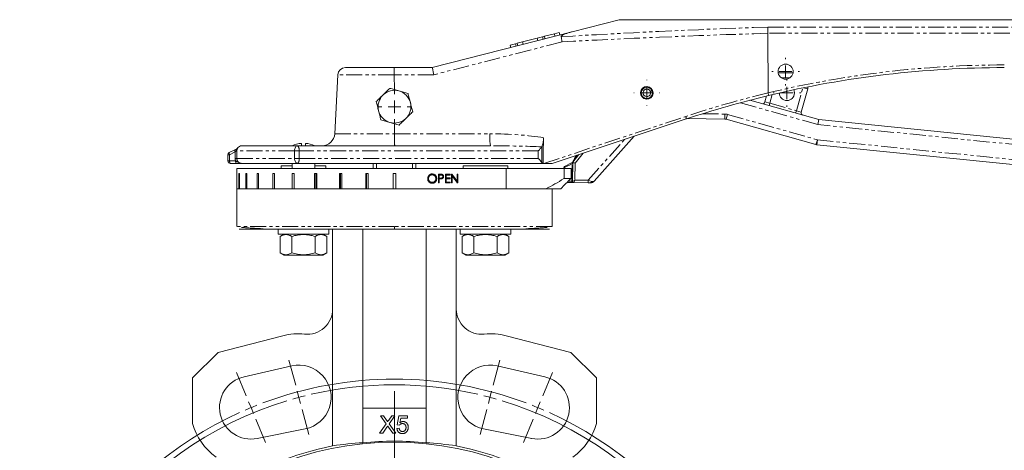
# Model space of a CAD drawing. Header units: millimetres. Extents: x 4 to 852, y -224 to 540.
# Tile 4 of 9: x 4 to 394, y 369 to 540. Entities that reach past the tile are written whole.
import ezdxf

# ---------------------------------------------------------------- set-up
doc = ezdxf.new("R2010")
doc.units = ezdxf.units.MM
doc.linetypes.add('PHANTOM', pattern=[12.7, 6.35, -1.27, 1.27, -1.27, 1.27, -1.27])

# ---------------------------------------------------------------- blocks, each defined once
blk = doc.blocks.new('SW_CENTERMARKSYMBOL_0')
at = {"color": 0, "linetype": 'Continuous', "lineweight": 0}
for p, q in [((0, 5), (0, 5.1)), ((-5, 0), (-5.1, 0)), ((0, 0), (-2.5, 0)), ((0, 0), (0, 2.5)), ((0, 0), (0, -2.5)), ((0, 0), (2.5, 0)), ((5, 0), (5.1, 0)), ((0, -5), (0, -5.1))]:
    blk.add_line(p, q, dxfattribs=at)
blk = doc.blocks.new('SW_CENTERMARKSYMBOL_1')
at = {"color": 0, "linetype": 'Continuous', "lineweight": 0}
for p, q in [((0, 5), (0, 5.5)), ((-5, 0), (-5.5, 0)), ((0, 0), (-2.5, 0)), ((0, 0), (0, 2.5)), ((0, 0), (0, -2.5)), ((0, 0), (2.5, 0)), ((5, 0), (5.5, 0)), ((0, -5), (0, -5.5))]:
    blk.add_line(p, q, dxfattribs=at)
blk = doc.blocks.new('SW_CENTERMARKSYMBOL_2')
at = {"color": 0, "linetype": 'Continuous', "lineweight": 0}
for p, q in [((0, 5), (0, 6.5)), ((-5, 0), (-6.5, 0)), ((0, 0), (-2.5, 0)), ((0, 0), (0, 2.5)), ((0, 0), (0, -2.5)), ((0, 0), (2.5, 0)), ((5, 0), (6.5, 0)), ((0, -5), (0, -6.5))]:
    blk.add_line(p, q, dxfattribs=at)
blk = doc.blocks.new('SW_CENTERMARKSYMBOL_3')
at = {"color": 0, "linetype": 'Continuous', "lineweight": 0}
for p, q in [((0, 5), (0, 5.5)), ((-5, 0), (-5.5, 0)), ((0, 0), (-2.5, 0)), ((0, 0), (0, 2.5)), ((0, 0), (0, -2.5)), ((0, 0), (2.5, 0)), ((5, 0), (5.5, 0)), ((0, -5), (0, -5.5))]:
    blk.add_line(p, q, dxfattribs=at)
blk = doc.blocks.new('SW_CENTERMARKSYMBOL_4')
at = {"color": 0, "linetype": 'Continuous', "lineweight": 0}
for p, q in [((-1.29, 4.83), (-3.95, 14.73)), ((77, 4.83), (79.65, 14.73)), ((-20.89, 0.55), (-24.72, 9.79)), ((96.59, 0.55), (100.42, 9.79)), ((0, 0), (-0.65, 2.41)), ((0, 0), (0.65, -2.41)), ((37.85, -136.27), (37.85, 2.5)), ((75.7, 0), (75.06, -2.41)), ((75.7, 0), (76.35, 2.41)), ((-18.98, -4.07), (-19.93, -1.76)), ((94.68, -4.07), (95.64, -1.76)), ((-18.98, -4.07), (-18.02, -6.38)), ((1.29, -4.83), (3.95, -14.73)), ((74.41, -4.83), (71.76, -14.73)), ((94.68, -4.07), (93.72, -6.38)), ((-17.06, -8.69), (-13.24, -17.93)), ((92.77, -8.69), (88.94, -17.93))]:
    blk.add_line(p, q, dxfattribs=at)
for radius, start, end in [(148.5, 69.4292, 110.5708), (146.25, 76.9588, 103.0412), (146.25, 104.0206, 105), (146.25, 75, 75.9794), (146.25, 106.9588, 253.0412), (148.5, 111.5354, 112.5), (146.25, 105, 105.9794), (146.25, 74.0206, 75), (146.25, 286.9588, 73.0412), (148.5, 67.5, 68.4646), (148.5, 114.4292, 245.5708), (148.5, 112.5, 113.4646), (148.5, 66.5354, 67.5), (148.5, 294.4292, 65.5708)]:
    blk.add_arc((37.85, -141.27), radius, start, end, dxfattribs=at)

msp = doc.modelspace()

# ---------------------------------------------------------------- linework, layer by layer
at = {"color": 7, "linetype": 'Continuous', "lineweight": 15}
for p, q in [((241.43, 540.22), (222.76, 535.43)), ((599.33, 540.22), (241.43, 540.22)), ((167.33, 521.22), (222.76, 535.43)), ((211.72, 533.64), (215.68, 534.65)), ((215.68, 534.65), (217.62, 535.15)), ((215.68, 534.65), (215.93, 533.68)), ((217.62, 535.15), (217.86, 534.18)), ((300.37, 511.19), (300.33, 534.82)), ((198.24, 530.18), (200.26, 530.7)), ((200.26, 530.7), (200.99, 530.88)), ((200.26, 530.7), (200.51, 529.73)), ((203.09, 531.42), (200.99, 530.88)), ((200.99, 530.88), (201.24, 529.91)), ((208.9, 532.91), (203.09, 531.42)), ((203.09, 531.42), (203.33, 530.45)), ((211, 533.45), (208.9, 532.91)), ((208.9, 532.91), (209.15, 531.94)), ((211, 533.45), (211.72, 533.64)), ((211, 533.45), (211.24, 532.48)), ((211.72, 533.64), (211.97, 532.67)), ((198.24, 530.18), (198.49, 529.21)), ((132.87, 521.22), (152.21, 521.22)), ((152.21, 521.22), (167.34, 521.22)), ((304.36, 519.21), (310.29, 519.13)), ((129.88, 518.38), (128.65, 494.96)), ((152.29, 512.49), (152.28, 518.38)), ((254.37, 512.08), (253.7, 511.85)), ((253.8, 511.56), (254.47, 511.79)), ((254.37, 512.08), (254.65, 512.17)), ((254.74, 511.88), (254.47, 511.79)), ((316.09, 512.78), (313.49, 503.58)), ((293.13, 508.3), (320.43, 500.58)), ((299.15, 507.64), (299.81, 509.98)), ((267.98, 500.86), (214.83, 483.22)), ((283.28, 500.8), (268.41, 501)), ((319.35, 490.67), (283.79, 500.72)), ((320.43, 500.58), (320.06, 498.61)), ((320.43, 500.58), (577.87, 474.51)), ((152.32, 494.96), (152.31, 498.97)), ((247.28, 493.99), (231.45, 476.2)), ((86.86, 487.52), (89.1, 488.67)), ((89.1, 488.67), (89.85, 489.05)), ((91.83, 490.22), (114, 490.22)), ((114, 490.22), (190.4, 490.22)), ((115.47, 490.15), (115.47, 491.19)), ((117.07, 491.19), (117.07, 490.15)), ((444.19, 478), (319.7, 490.61)), ((86.32, 486.63), (86.32, 484.22)), ((222.99, 483.7), (224.24, 486.34)), ((223.06, 483.76), (225.37, 486.72)), ((89.74, 483.22), (87.32, 483.22)), ((89.83, 481.22), (89.83, 479.22)), ((196.53, 481.22), (89.83, 481.22)), ((114, 483.22), (91.95, 483.22)), ((107.38, 482.22), (107.38, 481.22)), ((111.77, 482.22), (107.38, 482.22)), ((111.77, 483.22), (111.77, 481.22)), ((211.19, 483.22), (114, 483.22)), ((120.77, 481.22), (120.77, 483.22)), ((125.16, 482.22), (120.77, 482.22)), ((125.16, 481.22), (125.16, 482.22)), ((143.83, 481.22), (143.83, 483.22)), ((145.16, 483.22), (145.16, 481.22)), ((159.51, 481.22), (159.51, 483.22)), ((160.83, 483.22), (160.83, 481.22)), ((179.51, 482.22), (179.51, 481.22)), ((197.29, 482.22), (179.51, 482.22)), ((196.53, 473.22), (196.53, 481.22)), ((219.57, 481.22), (196.53, 481.22)), ((197.29, 481.22), (197.29, 482.22)), ((211.2, 483.22), (211.19, 483.22)), ((211.2, 483.22), (211.56, 483.22)), ((214.83, 483.22), (211.56, 483.22)), ((219.45, 481.62), (219.44, 481.22)), ((219.57, 477.22), (219.57, 481.22)), ((222.29, 481.22), (219.57, 481.22)), ((219.73, 482.07), (222.8, 483.55)), ((222.29, 477.22), (222.29, 481.22)), ((222.69, 483.07), (222.88, 483.47)), ((222.85, 476.12), (222.95, 483.46)), ((222.95, 483.46), (222.95, 483.62)), ((89.84, 479.22), (89.83, 479.22)), ((89.84, 479.22), (89.84, 473.22)), ((90.87, 479.22), (90.7, 479.22)), ((90.7, 473.22), (90.7, 479.22)), ((90.87, 479.22), (90.87, 473.22)), ((93.78, 479.22), (93.43, 479.22)), ((93.43, 473.22), (93.43, 479.22)), ((93.78, 479.22), (93.78, 473.22)), ((98.46, 479.22), (97.96, 479.22)), ((97.96, 473.22), (97.96, 479.22)), ((98.46, 479.22), (98.46, 473.22)), ((104.78, 479.22), (104.14, 479.22)), ((104.14, 473.22), (104.14, 479.22)), ((104.78, 479.22), (104.78, 473.22)), ((112.54, 479.22), (111.78, 479.22)), ((111.78, 473.22), (111.78, 479.22)), ((112.53, 479.22), (112.53, 473.22)), ((112.54, 479.22), (112.54, 473.22)), ((121.52, 479.22), (120.65, 479.22)), ((120.65, 473.22), (120.65, 479.22)), ((121.24, 479.22), (121.24, 473.22)), ((121.52, 479.22), (121.52, 473.22)), ((131.43, 479.22), (130.49, 479.22)), ((130.49, 473.22), (130.49, 479.22)), ((130.89, 479.22), (130.89, 473.22)), ((131.43, 479.22), (131.43, 473.22)), ((141.97, 479.22), (140.99, 479.22)), ((140.99, 473.22), (140.99, 479.22)), ((141.19, 479.22), (141.19, 473.22)), ((141.97, 479.22), (141.97, 473.22)), ((151.83, 473.22), (151.83, 479.22)), ((152.83, 479.22), (151.83, 479.22)), ((152.83, 479.22), (152.83, 473.22)), ((165.64, 477.21), (165.8, 477.21)), ((167.12, 478.7), (167.28, 478.7)), ((168.91, 477.22), (168.87, 476.95)), ((168.9, 477.39), (168.91, 477.22)), ((168.91, 477.22), (169.07, 477.22)), ((170.42, 478.97), (169.76, 478.97)), ((169.76, 478.97), (169.76, 475.47)), ((169.91, 478.61), (169.91, 477.45)), ((169.91, 478.61), (170.06, 478.61)), ((169.91, 477.45), (170.06, 477.45)), ((169.91, 477.09), (169.91, 475.47)), ((169.91, 477.09), (170.06, 477.09)), ((170.06, 477.45), (170.06, 478.61)), ((170.06, 478.61), (170.67, 478.61)), ((170.06, 475.47), (170.06, 477.09)), ((170.06, 477.09), (170.3, 477.09)), ((170.65, 477.44), (170.66, 477.44)), ((171, 477.14), (171.15, 477.14)), ((171.03, 478.92), (171.18, 478.92)), ((171.66, 478.03), (171.82, 478.03)), ((174.36, 478.97), (172.5, 478.97)), ((172.5, 478.97), (172.5, 475.47)), ((172.64, 478.61), (172.64, 477.54)), ((172.64, 478.61), (172.8, 478.61)), ((172.64, 477.54), (172.8, 477.54)), ((172.64, 477.18), (172.64, 475.83)), ((172.64, 477.18), (172.8, 477.18)), ((172.8, 477.54), (172.8, 478.61)), ((172.8, 478.61), (174.36, 478.61)), ((174.36, 477.54), (172.8, 477.54)), ((172.8, 475.83), (172.8, 477.18)), ((172.8, 477.18), (174.36, 477.18)), ((174.2, 478.97), (174.2, 478.61)), ((174.2, 477.54), (174.2, 477.18)), ((174.36, 478.61), (174.36, 478.97)), ((174.36, 477.18), (174.36, 477.54)), ((175.01, 478.97), (174.95, 478.97)), ((174.95, 478.97), (174.95, 475.47)), ((175.08, 478.22), (175.08, 475.47)), ((175.08, 478.22), (175.24, 478.22)), ((175.24, 475.47), (175.24, 478.22)), ((177, 476.22), (177.15, 476.22)), ((177.44, 478.97), (177.15, 478.97)), ((177.15, 478.97), (177.15, 476.22)), ((177.29, 478.97), (177.29, 475.59)), ((177.44, 475.47), (177.44, 478.97)), ((219.57, 477.22), (219.43, 477.22)), ((222.29, 477.22), (219.57, 477.22)), ((89.83, 473.22), (89.83, 458.22)), ((89.83, 473.22), (199.5, 473.22)), ((90.7, 473.22), (89.84, 473.22)), ((93.43, 473.22), (90.87, 473.22)), ((97.96, 473.22), (93.78, 473.22)), ((104.14, 473.22), (98.46, 473.22)), ((111.78, 473.22), (104.78, 473.22)), ((120.65, 473.22), (112.54, 473.22)), ((130.49, 473.22), (121.52, 473.22)), ((140.99, 473.22), (131.43, 473.22)), ((151.83, 473.22), (141.97, 473.22)), ((196.53, 473.22), (152.83, 473.22)), ((167.12, 475.74), (167.28, 475.74)), ((169.76, 475.47), (170.06, 475.47)), ((172.5, 475.47), (174.36, 475.47)), ((172.64, 475.83), (172.8, 475.83)), ((174.36, 475.83), (172.8, 475.83)), ((174.2, 475.83), (174.2, 475.47)), ((174.36, 475.47), (174.36, 475.83)), ((174.95, 475.47), (175.24, 475.47)), ((177.38, 475.47), (177.44, 475.47)), ((212.36, 473.22), (199.5, 473.22)), ((218.23, 473.22), (212.36, 473.22)), ((214.83, 458.22), (214.83, 473.22)), ((223.35, 475.62), (220.64, 475.65)), ((229.07, 475.54), (223.35, 475.62)), ((229.93, 475.53), (229.07, 475.54)), ((106.27, 457.22), (106.27, 455.22)), ((126.27, 455.22), (126.27, 457.22)), ((127.83, 425.5), (127.83, 457.22)), ((139.83, 457.22), (139.83, 386.22)), ((164.83, 386.22), (164.83, 457.22)), ((176.83, 457.22), (176.83, 425.5)), ((178.4, 457.22), (178.4, 455.22)), ((198.4, 457.22), (188.4, 457.22)), ((198.4, 455.22), (198.4, 457.22)), ((116.27, 455.22), (106.27, 455.22)), ((108.65, 455.22), (107.03, 454.29)), ((107.03, 454.29), (107.03, 447.75)), ((111.65, 454.29), (111.65, 447.75)), ((126.27, 455.22), (116.27, 455.22)), ((120.89, 454.29), (120.89, 447.75)), ((125.51, 454.29), (123.9, 455.22)), ((125.51, 454.29), (125.51, 447.75)), ((188.4, 455.22), (178.4, 455.22)), ((180.77, 455.22), (179.16, 454.29)), ((179.16, 454.29), (179.16, 447.75)), ((183.78, 454.29), (183.78, 447.75)), ((198.4, 455.22), (188.4, 455.22)), ((193.02, 454.29), (193.02, 447.75)), ((197.63, 454.29), (196.02, 455.22)), ((197.63, 454.29), (197.63, 447.75)), ((107.03, 447.75), (108.65, 446.82)), ((108.65, 446.82), (123.9, 446.82)), ((123.9, 446.82), (125.51, 447.75)), ((179.16, 447.75), (180.77, 446.82)), ((180.77, 446.82), (196.02, 446.82)), ((196.02, 446.82), (197.63, 447.75)), ((127.83, 371.24), (127.83, 425.5)), ((176.83, 425.5), (176.83, 371.24)), ((108.09, 414.92), (82.46, 408.22)), ((222.21, 408.22), (196.58, 414.92)), ((82.46, 408.22), (72.33, 398.22)), ((232.33, 398.22), (222.21, 408.22)), ((92.73, 398.61), (111.65, 402.92)), ((193.02, 402.92), (211.94, 398.61)), ((72.33, 398.22), (72.33, 380.17)), ((232.33, 380.17), (232.33, 398.22)), ((139.83, 386.22), (139.83, 372.46)), ((164.83, 386.22), (139.83, 386.22)), ((146.81, 383.22), (148, 383.22)), ((149.04, 379.99), (146.81, 383.22)), ((148, 383.22), (149.22, 381.45)), ((150.04, 381.45), (151.26, 383.22)), ((152.47, 383.22), (150.24, 379.98)), ((151.26, 383.22), (152.47, 383.22)), ((153.41, 379.54), (154.13, 383.13)), ((154.13, 383.13), (157.45, 383.13)), ((157.45, 383.13), (157.45, 382.23)), ((164.83, 372.46), (164.83, 386.22)), ((146.45, 376.22), (149.04, 379.99)), ((149.31, 378.63), (147.66, 376.22)), ((151.63, 376.22), (149.93, 378.7)), ((150.24, 379.98), (152.82, 376.22)), ((154.31, 379.45), (153.41, 379.54)), ((154.86, 382.23), (154.51, 380.42)), ((157.45, 382.23), (154.86, 382.23)), ((117, 377.99), (97.97, 374.16)), ((147.66, 376.22), (146.45, 376.22)), ((152.82, 376.22), (151.63, 376.22)), ((153.32, 378.11), (154.22, 378.2)), ((206.7, 374.16), (187.67, 377.99))]:
    msp.add_line(p, q, dxfattribs=at)
at = {"color": 8, "linetype": 'PHANTOM', "lineweight": 0}
for p, q in [((300.25, 537.31), (599.33, 537.31)), ((599.33, 534.82), (300.33, 534.82)), ((218.74, 531.42), (167.88, 518.38)), ((152.28, 518.38), (129.88, 518.38)), ((167.88, 518.38), (152.28, 518.38)), ((309.03, 517.15), (305.57, 517.2)), ((311.57, 504.13), (314.12, 513.17)), ((314.46, 513.24), (316.09, 512.78)), ((320.06, 498.61), (289.34, 507.29)), ((299.15, 507.64), (301.08, 507.09)), ((302.04, 510.51), (301.08, 507.09)), ((300.8, 506.13), (301.08, 507.09)), ((301.08, 507.09), (311.57, 504.13)), ((311.29, 503.17), (311.57, 504.13)), ((311.57, 504.13), (313.49, 503.58)), ((211.56, 483.22), (267.72, 501.86)), ((274.37, 502.92), (283.3, 502.8)), ((283.28, 500.8), (283.3, 502.8)), ((283.79, 500.72), (284.34, 502.65)), ((284.34, 502.65), (319.9, 492.6)), ((577.67, 472.52), (320.06, 498.61)), ((128.65, 494.96), (152.32, 494.96)), ((152.32, 494.96), (190.12, 494.96)), ((229.08, 476.54), (243.48, 492.73)), ((319.35, 490.67), (319.9, 492.6)), ((319.7, 490.61), (319.9, 492.6)), ((319.9, 492.6), (444.39, 479.99)), ((89.23, 487.78), (86.98, 486.63)), ((89.6, 488.16), (89.23, 487.78)), ((89.23, 485.22), (89.23, 487.78)), ((89.65, 488.22), (89.89, 488.22)), ((112.74, 488.22), (89.89, 488.22)), ((89.89, 488.22), (89.89, 485.22)), ((112.74, 488.22), (114.51, 488.22)), ((112.74, 485.22), (112.74, 488.22)), ((114.51, 488.22), (114.51, 485.22)), ((209.33, 488.22), (114.51, 488.22)), ((209.33, 485.22), (209.33, 488.22)), ((210.69, 489.85), (210.69, 483.6)), ((86.98, 486.63), (86.32, 486.63)), ((86.98, 484.22), (86.32, 484.22)), ((86.98, 486.63), (86.98, 484.22)), ((86.98, 484.22), (89.4, 484.22)), ((89.89, 485.22), (89.23, 485.22)), ((89.89, 485.22), (112.74, 485.22)), ((114.51, 485.22), (112.74, 485.22)), ((114.51, 485.22), (209.33, 485.22)), ((223.07, 483.81), (223.06, 483.76)), ((224.55, 486.45), (223.07, 483.81)), ((227.08, 487.28), (223.95, 483.27)), ((219.7, 481.62), (219.45, 481.62)), ((222.69, 483.06), (219.7, 481.62)), ((219.7, 481.62), (219.7, 481.22)), ((222.6, 476.13), (222.69, 483.06)), ((222.69, 483.06), (222.69, 483.07)), ((222.95, 483.46), (223.95, 483.27)), ((223.06, 483.76), (223.95, 483.27)), ((223.95, 483.27), (223.86, 476.61)), ((170.49, 477.44), (170.65, 477.44)), ((221.13, 476.15), (222.6, 476.13)), ((222.85, 476.12), (222.6, 476.13)), ((222.85, 476.12), (223.86, 476.61)), ((223.35, 475.62), (223.86, 476.61)), ((223.86, 476.61), (229.08, 476.54)), ((229.07, 475.54), (229.08, 476.54)), ((229.08, 476.54), (230.43, 476.09)), ((152.33, 458.22), (89.83, 458.22)), ((214.83, 458.22), (152.33, 458.22))]:
    msp.add_line(p, q, dxfattribs=at)
at = {"color": 7, "linetype": 'Continuous', "lineweight": 15, "flags": 128}
msp.add_lwpolyline([(310.84, 511.12), (310.67, 512.15), (310.56, 512.43)], dxfattribs=at)
at = {"color": 8, "linetype": 'PHANTOM', "lineweight": 0, "flags": 128}
for points in [[(89.23, 487.78), (89.16, 487.94), (89.1, 488.1), (89.06, 488.24), (89.04, 488.37), (89.03, 488.48), (89.04, 488.57), (89.06, 488.63), (89.1, 488.67)], [(114, 490.22), (113.76, 490.18), (113.52, 490.07), (113.3, 489.88), (113.11, 489.64), (112.95, 489.33), (112.83, 488.99), (112.76, 488.61), (112.74, 488.22)], [(86.98, 486.63), (86.91, 486.79), (86.86, 486.94), (86.82, 487.09), (86.79, 487.22), (86.79, 487.33), (86.79, 487.42), (86.82, 487.48), (86.86, 487.52)], [(87.32, 483.22), (87.25, 483.24), (87.19, 483.3), (87.13, 483.39), (87.08, 483.51), (87.04, 483.67), (87.01, 483.84), (86.99, 484.03), (86.98, 484.22)], [(89.74, 483.22), (89.67, 483.24), (89.61, 483.3), (89.55, 483.39), (89.5, 483.51), (89.46, 483.67), (89.43, 483.84), (89.41, 484.03), (89.4, 484.22)], [(112.74, 485.22), (112.76, 484.83), (112.83, 484.46), (112.95, 484.11), (113.11, 483.81), (113.3, 483.56), (113.52, 483.37), (113.76, 483.26), (114, 483.22)], [(219.73, 482.07), (219.7, 482.04), (219.67, 482.01), (219.66, 481.96), (219.65, 481.91), (219.65, 481.84), (219.66, 481.77), (219.68, 481.7), (219.7, 481.62)], [(222.8, 483.55), (222.77, 483.53), (222.75, 483.5), (222.73, 483.46), (222.72, 483.41), (222.72, 483.36), (222.72, 483.3), (222.73, 483.24), (222.74, 483.17)]]:
    msp.add_lwpolyline(points, dxfattribs=at)
at = {"color": 7, "linetype": 'Continuous', "lineweight": 15}
for centre, radius in [((307.33, 519.62), 3), ((252.33, 511.22), 2.5), ((152.33, 249.22), 123.5)]:
    msp.add_circle(centre, radius, dxfattribs=at)
for centre, radius, start, end in [((132.87, 518.22), 3, 90, 177), ((393.98, 121.22), 400, 90, 103.504), ((152.33, 505.72), 6.5, 74.2105, 134.2105), ((152.33, 505.72), 6.5, 14.2105, 74.2105), ((252.33, 511.22), 2.5, 22.3947, 15.3443), ((252.33, 511.22), 2.21, 22.8555, 14.8835), ((252.33, 511.22), 1.5, 24.7514, 12.9876), ((307.84, 511.16), 3, 180.0062, 359.2175), ((314.16, 513.32), 2, 344.2175, 7.2851), ((152.33, 505.72), 6.5, 134.2105, 194.2105), ((152.33, 505.72), 6.5, 314.2105, 14.2105), ((393.98, 121.22), 400, 103.504, 108.3599), ((298.19, 507.91), 1, 254.2175, 344.2175), ((152.33, 505.72), 6.5, 194.2105, 254.2105), ((314.45, 503.31), 1, 164.2175, 254.2175), ((152.33, 505.72), 6.5, 254.2105, 314.2105), ((283.25, 498.8), 2, 74.2175, 89.2175), ((123.66, 495.22), 5, 270, 357), ((89.37, 489.93), 1, 297.1916, 325.159), ((91.83, 488.22), 2, 90, 145.1995), ((116.27, 481.22), 10, 94.5886, 116.7437), ((116.27, 481.22), 10, 63.2563, 85.4114), ((319.9, 492.6), 2, 254.2175, 264.2175), ((87.32, 486.63), 1, 117.1916, 180), ((87.32, 484.22), 1, 180, 270), ((222.58, 484), 0.5, 295.7825, 334.7718), ((219.95, 481.61), 0.5, 115.7825, 179.2175), ((223.45, 483.45), 0.5, 142.0708, 179.2175), ((223.35, 476.12), 0.5, 179.2175, 269.2175), ((229.96, 477.53), 2, 269.2175, 318.3422), ((117.83, 425.5), 10, 263.7935, 360), ((186.83, 425.5), 10, 180, 276.2065), ((114.16, 391.7), 24, 83.7935, 104.6385), ((190.51, 391.7), 24, 75.3615, 96.2065), ((114.48, 390.49), 12.75, 281.3688, 102.845), ((190.19, 390.49), 12.75, 77.155, 258.6312), ((95.51, 386.42), 12.5, 102.845, 281.3688), ((209.16, 386.42), 12.5, 258.6312, 77.155), ((95.51, 386.42), 24, 195.0985, 234.7336), ((209.16, 386.42), 24, 305.2664, 344.9015), ((152.33, 249.22), 124.46, 101.3532, 123.0442), ((152.33, 249.22), 123.87, 84.2082, 95.7918), ((152.33, 249.22), 124.46, 56.9558, 78.6468)]:
    msp.add_arc(centre, radius, start, end, dxfattribs=at)
at = {"color": 8, "linetype": 'PHANTOM', "lineweight": 0}
for centre, radius, start, end in [((393.98, 121.27), 401, 90, 103.4999), ((394.03, 121.27), 401, 103.5078, 108.3599), ((264.2, 500.42), 3.81, 6.7021, 22.3094), ((283.25, 498.8), 4, 74.2175, 89.2175), ((211.1, 493.82), 21.02, 176.8913, 189.8589), ((90.3, 488.45), 0.754, 126.548, 202.0956), ((90.36, 488.48), 0.757, 127.3717, 200.0832), ((112.18, 488.69), 2.38, 348.6878, 40.0629), ((112.18, 484.75), 2.38, 319.9371, 11.3122), ((229.79, 476.16), 0.644, 282.3612, 354.3232)]:
    msp.add_arc(centre, radius, start, end, dxfattribs=at)
for centre, major_axis, ratio, start_param, end_param in [((502.2, 515.22), (393.02, -1.32), 0.063522, 2.110685, 2.377975), ((502.37, 515.38), (393.02, -1.16), 0.055899, 2.110885, 2.377181), ((188.36, 487.96), (34.68, 0.37), 0.201576, 0.842207, 1.517954), ((188.64, 488.22), (33.4, 0.11), 0.0598, 0.850725, 1.51797), ((223.35, 476.12), (0.755, -0.01), 0.662366, 3.141593, 4.712389), ((229.96, 477.53), (1.49, -1.33), 0.5, 5.425797, 6.283185)]:
    msp.add_ellipse(centre, major_axis=major_axis, ratio=ratio, start_param=start_param, end_param=end_param, dxfattribs=at)
at = {"color": 7, "linetype": 'Continuous', "lineweight": 15}
for centre, major_axis, ratio, start_param, end_param in [((167.71, 518.22), (-0.38, 3), 0.061576, 4.75698, 6.275417), ((152.33, 946.17), (-3.51, 1192.57), 0.052325, 4.313568, 4.32283), ((208.82, 488.22), (1.98, 1.98), 0.130326, 4.841984, 5.745536), ((208.82, 485.22), (1.98, -1.98), 0.130326, 0.495836, 1.441201), ((152.33, 477.43), (62, -0.74), 0.003889, 1.273579, 1.283465), ((152.33, 477.43), (62.5, -0.75), 0.003889, 1.273444, 1.283251), ((152.33, 483.22), (-60.94, 73.25), 0.155868, 4.488482, 4.525888), ((152.33, 483.22), (-61.43, 73.84), 0.155868, 4.489244, 4.526349), ((152.33, 482.76), (-61.43, 73.85), 0.155864, 4.485366, 4.522392), ((146.71, 249.22), (123.6, 0), 0.998964, 1.626442, 1.724103), ((157.96, 249.22), (123.6, 0), 0.998964, 1.417489, 1.51515)]:
    msp.add_ellipse(centre, major_axis=major_axis, ratio=ratio, start_param=start_param, end_param=end_param, dxfattribs=at)
for points, knots in [([(222.76, 535.43), (222.33, 535.32), (221.91, 535.21), (221.08, 534.96), (220.67, 534.83), (219.86, 534.53), (219.47, 534.37), (218.93, 534.09), (218.76, 533.98), (218.54, 533.81), (218.47, 533.74), (218.38, 533.6), (218.35, 533.52), (218.37, 533.44)], [0, 0, 0, 0, 0.25, 0.25, 0.5, 0.5, 0.75, 0.75, 0.875, 0.875, 0.9375, 0.9375, 1, 1, 1, 1]), ([(300.33, 534.82), (300.33, 535.08), (300.32, 535.33), (300.31, 535.7), (300.31, 535.82), (300.3, 536.05), (300.3, 536.17), (300.29, 536.49), (300.28, 536.69), (300.27, 536.95), (300.26, 537.04), (300.26, 537.18), (300.25, 537.25), (300.25, 537.31)], [0, 0, 0, 0, 0.25, 0.25, 0.375, 0.375, 0.5, 0.5, 0.75, 0.75, 0.875, 0.875, 1, 1, 1, 1]), ([(218.37, 533.44), (218.43, 533.17), (218.49, 532.87), (218.58, 532.34), (218.61, 532.17), (218.66, 531.89), (218.68, 531.8), (218.71, 531.61), (218.72, 531.51), (218.74, 531.42)], [0, 0, 0, 0, 0.5, 0.5, 0.75, 0.75, 0.875, 0.875, 1, 1, 1, 1]), ([(152.28, 518.38), (152.28, 518.57), (152.28, 518.76), (152.28, 519.12), (152.28, 519.31), (152.27, 519.65), (152.27, 519.81), (152.27, 520.12), (152.26, 520.27), (152.26, 520.53), (152.25, 520.64), (152.24, 520.85), (152.24, 520.94), (152.23, 521.08), (152.23, 521.13), (152.22, 521.2), (152.21, 521.22), (152.21, 521.22)], [0, 0, 0, 0, 0.125, 0.125, 0.25, 0.25, 0.375, 0.375, 0.5, 0.5, 0.625, 0.625, 0.75, 0.75, 0.875, 0.875, 1, 1, 1, 1]), ([(150.49, 513), (150.05, 512.57), (149.61, 512.14), (148.71, 511.27), (148.26, 510.83), (147.8, 510.38)], [0, 0, 0, 0, 0.5, 0.5, 1, 1, 1, 1]), ([(154.1, 511.98), (153.49, 512.15), (152.87, 512.32), (151.67, 512.67), (151.08, 512.83), (150.49, 513)], [0, 0, 0, 0, 0.5, 0.5, 1, 1, 1, 1]), ([(157.71, 510.96), (157.13, 511.12), (156.52, 511.29), (155.32, 511.63), (154.71, 511.8), (154.1, 511.98)], [0, 0, 0, 0, 0.5, 0.5, 1, 1, 1, 1]), ([(300.37, 511.18), (300.4, 511.05), (300.43, 510.92), (300.48, 510.68), (300.51, 510.56), (300.55, 510.37), (300.56, 510.3), (300.57, 510.19), (300.58, 510.16), (300.57, 510.16)], [0, 0, 0, 0, 0.25, 0.25, 0.5, 0.5, 0.75, 0.75, 1, 1, 1, 1]), ([(147.8, 510.38), (147.57, 510.16), (147.34, 509.94), (146.89, 509.49), (146.67, 509.28), (145.99, 508.62), (145.55, 508.19), (145.11, 507.76)], [0, 0, 0, 0, 0.25, 0.25, 0.5, 0.5, 1, 1, 1, 1]), ([(145.11, 507.76), (145.26, 507.17), (145.41, 506.57), (145.72, 505.36), (145.88, 504.75), (146.03, 504.13)], [0, 0, 0, 0, 0.5, 0.5, 1, 1, 1, 1]), ([(158.64, 507.32), (158.56, 507.63), (158.48, 507.94), (158.32, 508.55), (158.25, 508.85), (158.02, 509.76), (157.86, 510.36), (157.71, 510.96)], [0, 0, 0, 0, 0.25, 0.25, 0.5, 0.5, 1, 1, 1, 1]), ([(159.56, 503.68), (159.41, 504.27), (159.25, 504.87), (158.95, 506.09), (158.79, 506.7), (158.64, 507.32)], [0, 0, 0, 0, 0.5, 0.5, 1, 1, 1, 1]), ([(146.03, 504.13), (146.11, 503.82), (146.19, 503.51), (146.35, 502.89), (146.42, 502.59), (146.65, 501.68), (146.8, 501.08), (146.95, 500.49)], [0, 0, 0, 0, 0.25, 0.25, 0.5, 0.5, 1, 1, 1, 1]), ([(156.87, 501.06), (157.09, 501.28), (157.32, 501.51), (157.78, 501.95), (158, 502.17), (158.67, 502.82), (159.12, 503.25), (159.56, 503.68)], [0, 0, 0, 0, 0.25, 0.25, 0.5, 0.5, 1, 1, 1, 1]), ([(150.57, 499.47), (149.95, 499.64), (149.34, 499.81), (148.13, 500.16), (147.54, 500.32), (146.95, 500.49)], [0, 0, 0, 0, 0.5, 0.5, 1, 1, 1, 1]), ([(154.18, 498.45), (153.59, 498.61), (152.99, 498.78), (151.78, 499.12), (151.18, 499.29), (150.57, 499.47)], [0, 0, 0, 0, 0.5, 0.5, 1, 1, 1, 1]), ([(154.18, 498.45), (154.62, 498.87), (155.06, 499.31), (155.96, 500.18), (156.41, 500.62), (156.87, 501.06)], [0, 0, 0, 0, 0.5, 0.5, 1, 1, 1, 1]), ([(152.46, 490.22), (152.46, 490.22), (152.45, 490.23), (152.44, 490.26), (152.44, 490.28), (152.42, 490.37), (152.42, 490.46), (152.4, 490.7), (152.39, 490.84), (152.37, 491.18), (152.37, 491.38), (152.35, 491.81), (152.35, 492.05), (152.34, 492.56), (152.33, 492.84), (152.33, 493.41), (152.32, 493.71), (152.32, 494.32), (152.32, 494.64), (152.32, 494.96)], [0, 0, 0, 0, 0.0625, 0.0625, 0.125, 0.125, 0.25, 0.25, 0.375, 0.375, 0.5, 0.5, 0.625, 0.625, 0.75, 0.75, 0.875, 0.875, 1, 1, 1, 1]), ([(211.39, 493.42), (211.39, 493.06), (211.37, 492.71), (211.3, 492.03), (211.25, 491.7), (211.13, 491.08), (211.06, 490.8), (210.89, 490.28), (210.8, 490.05), (210.69, 489.85)], [0, 0, 0, 0, 0.25, 0.25, 0.5, 0.5, 0.75, 0.75, 1, 1, 1, 1]), ([(89.74, 483.22), (89.89, 483.22), (90.03, 483.22), (90.3, 483.22), (90.42, 483.22), (90.78, 483.22), (90.98, 483.22), (91.32, 483.22), (91.46, 483.22), (91.72, 483.22), (91.84, 483.22), (91.95, 483.22)], [0, 0, 0, 0, 0.125, 0.125, 0.25, 0.25, 0.5, 0.5, 0.75, 0.75, 1, 1, 1, 1]), ([(210.69, 483.6), (210.77, 483.47), (210.85, 483.38), (211.02, 483.25), (211.1, 483.22), (211.19, 483.22)], [0, 0, 0, 0, 0.5, 0.5, 1, 1, 1, 1]), ([(222.95, 483.62), (222.95, 483.62), (222.96, 483.63), (222.96, 483.64), (222.97, 483.65), (222.97, 483.67), (222.98, 483.68), (222.99, 483.7)], [0, 0, 0, 0, 0.5, 0.5, 0.75, 0.75, 1, 1, 1, 1]), ([(167.26, 479.06), (167.21, 479.06), (167.15, 479.06), (167.03, 479.05), (166.97, 479.04), (166.8, 479), (166.69, 478.97), (166.47, 478.87), (166.37, 478.82), (166.17, 478.68), (166.08, 478.6), (165.84, 478.35), (165.71, 478.14), (165.58, 477.8), (165.54, 477.69), (165.51, 477.51), (165.5, 477.45), (165.49, 477.33), (165.49, 477.27), (165.49, 477.21)], [0, 0, 0, 0, 0.0625, 0.0625, 0.125, 0.125, 0.25, 0.25, 0.375, 0.375, 0.5, 0.5, 0.75, 0.75, 0.875, 0.875, 0.9375, 0.9375, 1, 1, 1, 1]), ([(165.49, 477.21), (165.49, 477.15), (165.49, 477.09), (165.5, 476.97), (165.51, 476.91), (165.54, 476.73), (165.57, 476.61), (165.67, 476.39), (165.72, 476.28), (165.86, 476.09), (165.93, 475.99), (166.1, 475.82), (166.19, 475.75), (166.39, 475.61), (166.49, 475.56), (166.71, 475.47), (166.82, 475.44), (167, 475.4), (167.06, 475.39), (167.17, 475.38), (167.23, 475.38), (167.29, 475.38)], [0, 0, 0, 0, 0.0625, 0.0625, 0.125, 0.125, 0.25, 0.25, 0.375, 0.375, 0.5, 0.5, 0.625, 0.625, 0.75, 0.75, 0.875, 0.875, 0.9375, 0.9375, 1, 1, 1, 1]), ([(167.12, 478.7), (167.03, 478.7), (166.93, 478.69), (166.75, 478.66), (166.65, 478.63), (166.47, 478.55), (166.39, 478.51), (166.23, 478.4), (166.15, 478.34), (166.01, 478.2), (165.95, 478.13), (165.84, 477.97), (165.79, 477.88), (165.71, 477.7), (165.69, 477.6), (165.65, 477.41), (165.64, 477.31), (165.64, 477.21)], [0, 0, 0, 0, 0.125, 0.125, 0.25, 0.25, 0.375, 0.375, 0.5, 0.5, 0.625, 0.625, 0.75, 0.75, 0.875, 0.875, 1, 1, 1, 1]), ([(165.64, 477.21), (165.64, 477.11), (165.65, 477.01), (165.69, 476.82), (165.71, 476.72), (165.79, 476.54), (165.84, 476.46), (165.95, 476.3), (166.01, 476.23), (166.22, 476.03), (166.39, 475.92), (166.65, 475.81), (166.74, 475.78), (166.93, 475.75), (167.03, 475.74), (167.12, 475.74)], [0, 0, 0, 0, 0.125, 0.125, 0.25, 0.25, 0.375, 0.375, 0.5, 0.5, 0.75, 0.75, 0.875, 0.875, 1, 1, 1, 1]), ([(165.8, 477.21), (165.8, 477.31), (165.8, 477.41), (165.84, 477.6), (165.87, 477.7), (165.94, 477.88), (165.99, 477.96), (166.1, 478.13), (166.16, 478.2), (166.37, 478.41), (166.54, 478.52), (166.8, 478.63), (166.9, 478.66), (167.09, 478.69), (167.18, 478.7), (167.28, 478.7)], [0, 0, 0, 0, 0.125, 0.125, 0.25, 0.25, 0.375, 0.375, 0.5, 0.5, 0.75, 0.75, 0.875, 0.875, 1, 1, 1, 1]), ([(167.28, 475.74), (167.18, 475.74), (167.09, 475.75), (166.9, 475.78), (166.81, 475.81), (166.54, 475.92), (166.38, 476.02), (166.17, 476.23), (166.11, 476.3), (165.99, 476.46), (165.95, 476.54), (165.87, 476.72), (165.84, 476.82), (165.8, 477.01), (165.8, 477.11), (165.8, 477.21)], [0, 0, 0, 0, 0.125, 0.125, 0.25, 0.25, 0.5, 0.5, 0.625, 0.625, 0.75, 0.75, 0.875, 0.875, 1, 1, 1, 1]), ([(169.07, 477.22), (169.07, 477.28), (169.07, 477.35), (169.06, 477.47), (169.05, 477.53), (169.02, 477.71), (168.99, 477.82), (168.9, 478.05), (168.84, 478.16), (168.71, 478.36), (168.63, 478.45), (168.46, 478.62), (168.37, 478.7), (168.18, 478.83), (168.07, 478.89), (167.85, 478.98), (167.74, 479.01), (167.5, 479.05), (167.38, 479.06), (167.26, 479.06)], [0, 0, 0, 0, 0.0625, 0.0625, 0.125, 0.125, 0.25, 0.25, 0.375, 0.375, 0.5, 0.5, 0.625, 0.625, 0.75, 0.75, 0.875, 0.875, 1, 1, 1, 1]), ([(167.28, 478.7), (167.38, 478.7), (167.47, 478.69), (167.66, 478.66), (167.75, 478.63), (167.93, 478.56), (168.02, 478.51), (168.18, 478.41), (168.26, 478.35), (168.4, 478.22), (168.46, 478.14), (168.57, 477.98), (168.62, 477.89), (168.69, 477.71), (168.72, 477.62), (168.76, 477.42), (168.76, 477.32), (168.77, 477.22)], [0, 0, 0, 0, 0.125, 0.125, 0.25, 0.25, 0.375, 0.375, 0.5, 0.5, 0.625, 0.625, 0.75, 0.75, 0.875, 0.875, 1, 1, 1, 1]), ([(168.77, 477.22), (168.76, 477.12), (168.76, 477.03), (168.72, 476.83), (168.69, 476.73), (168.62, 476.55), (168.57, 476.46), (168.46, 476.3), (168.4, 476.23), (168.19, 476.02), (168.02, 475.92), (167.76, 475.81), (167.66, 475.78), (167.47, 475.75), (167.38, 475.74), (167.28, 475.74)], [0, 0, 0, 0, 0.125, 0.125, 0.25, 0.25, 0.375, 0.375, 0.5, 0.5, 0.75, 0.75, 0.875, 0.875, 1, 1, 1, 1]), ([(167.29, 475.38), (167.41, 475.38), (167.53, 475.39), (167.76, 475.44), (167.87, 475.47), (168.09, 475.56), (168.19, 475.62), (168.38, 475.75), (168.47, 475.83), (168.64, 476), (168.71, 476.1), (168.84, 476.3), (168.9, 476.4), (168.99, 476.63), (169.02, 476.74), (169.05, 476.92), (169.06, 476.98), (169.07, 477.1), (169.07, 477.16), (169.07, 477.22)], [0, 0, 0, 0, 0.125, 0.125, 0.25, 0.25, 0.375, 0.375, 0.5, 0.5, 0.625, 0.625, 0.75, 0.75, 0.875, 0.875, 0.9375, 0.9375, 1, 1, 1, 1]), ([(171, 477.14), (170.86, 477.11), (170.72, 477.1), (170.43, 477.09), (170.29, 477.09), (170.15, 477.09)], [0, 0, 0, 0, 0.5, 0.5, 1, 1, 1, 1]), ([(170.26, 478.97), (170.39, 478.97), (170.52, 478.97), (170.77, 478.96), (170.9, 478.95), (171.03, 478.92)], [0, 0, 0, 0, 0.5, 0.5, 1, 1, 1, 1]), ([(170.3, 477.09), (170.44, 477.09), (170.59, 477.09), (170.87, 477.1), (171.01, 477.11), (171.15, 477.14)], [0, 0, 0, 0, 0.5, 0.5, 1, 1, 1, 1]), ([(171.18, 478.92), (171.06, 478.95), (170.93, 478.96), (170.67, 478.97), (170.55, 478.97), (170.42, 478.97)], [0, 0, 0, 0, 0.5, 0.5, 1, 1, 1, 1]), ([(171.52, 478.03), (171.52, 477.98), (171.51, 477.93), (171.49, 477.83), (171.47, 477.78), (171.39, 477.65), (171.32, 477.58), (171.14, 477.48), (171.04, 477.46), (170.85, 477.44), (170.75, 477.44), (170.65, 477.44)], [0, 0, 0, 0, 0.125, 0.125, 0.25, 0.25, 0.5, 0.5, 0.75, 0.75, 1, 1, 1, 1]), ([(170.67, 478.61), (170.77, 478.61), (170.87, 478.61), (171.06, 478.59), (171.15, 478.57), (171.32, 478.48), (171.39, 478.41), (171.47, 478.28), (171.49, 478.23), (171.51, 478.13), (171.52, 478.08), (171.52, 478.03)], [0, 0, 0, 0, 0.25, 0.25, 0.5, 0.5, 0.75, 0.75, 0.875, 0.875, 1, 1, 1, 1]), ([(171.66, 478.03), (171.66, 477.93), (171.65, 477.83), (171.6, 477.63), (171.55, 477.54), (171.43, 477.38), (171.36, 477.31), (171.19, 477.21), (171.09, 477.17), (171, 477.14)], [0, 0, 0, 0, 0.25, 0.25, 0.5, 0.5, 0.75, 0.75, 1, 1, 1, 1]), ([(171.03, 478.92), (171.12, 478.89), (171.21, 478.86), (171.37, 478.75), (171.44, 478.68), (171.56, 478.52), (171.6, 478.43), (171.64, 478.28), (171.65, 478.23), (171.66, 478.13), (171.66, 478.08), (171.66, 478.03)], [0, 0, 0, 0, 0.25, 0.25, 0.5, 0.5, 0.75, 0.75, 0.875, 0.875, 1, 1, 1, 1]), ([(171.15, 477.14), (171.25, 477.17), (171.34, 477.21), (171.51, 477.31), (171.58, 477.38), (171.71, 477.54), (171.75, 477.63), (171.81, 477.83), (171.82, 477.93), (171.82, 478.03)], [0, 0, 0, 0, 0.25, 0.25, 0.5, 0.5, 0.75, 0.75, 1, 1, 1, 1]), ([(171.82, 478.03), (171.82, 478.13), (171.81, 478.23), (171.75, 478.42), (171.71, 478.52), (171.6, 478.68), (171.52, 478.75), (171.4, 478.83), (171.36, 478.85), (171.27, 478.89), (171.23, 478.91), (171.18, 478.92)], [0, 0, 0, 0, 0.25, 0.25, 0.5, 0.5, 0.75, 0.75, 0.875, 0.875, 1, 1, 1, 1]), ([(152.33, 457.22), (149.45, 457.22), (146.36, 457.22), (139.81, 457.22), (136.34, 457.22), (130.93, 457.22), (129.1, 457.22), (125.39, 457.22), (123.52, 457.22), (119.77, 457.22), (117.9, 457.22), (114.2, 457.22), (112.37, 457.22), (108.82, 457.22), (107.09, 457.22), (103.8, 457.22), (102.24, 457.22), (99.35, 457.22), (98.02, 457.22), (95.66, 457.22), (94.62, 457.22), (92.91, 457.22), (92.22, 457.22), (91.25, 457.22), (90.95, 457.22), (90.77, 457.22), (90.89, 457.22), (91.51, 457.22), (92.03, 457.22), (92.73, 457.22)], [0, 0, 0, 0, 0.125, 0.125, 0.25, 0.25, 0.3125, 0.3125, 0.375, 0.375, 0.4375, 0.4375, 0.5, 0.5, 0.5625, 0.5625, 0.625, 0.625, 0.6875, 0.6875, 0.75, 0.75, 0.8125, 0.8125, 0.875, 0.875, 0.9375, 0.9375, 1, 1, 1, 1]), ([(91.76, 457.88), (91.99, 457.85), (92.62, 457.79), (94.08, 457.68), (95.87, 457.57), (97.46, 457.48), (98.7, 457.41), (99.51, 457.36), (99.97, 457.33), (100.18, 457.31), (100.22, 457.3), (100.24, 457.3), (100.25, 457.3), (100.25, 457.3), (100.26, 457.29), (100.26, 457.29), (100.26, 457.29), (100.26, 457.29), (100.26, 457.29), (100.26, 457.29), (100.26, 457.29), (100.26, 457.29)], [0, 0, 0, 0, 0.14374, 0.39265, 0.607184, 0.780759, 0.880456, 0.951321, 0.990923, 0.995672, 0.997261, 0.998341, 0.998707, 0.998854, 0.998984, 0.999105, 0.999226, 0.999356, 0.999505, 0.999876, 1, 1, 1, 1]), ([(211.94, 457.22), (212.64, 457.22), (213.15, 457.22), (213.78, 457.22), (213.89, 457.22), (213.71, 457.22), (213.42, 457.22), (212.44, 457.22), (211.76, 457.22), (210.04, 457.22), (209.01, 457.22), (206.65, 457.22), (205.32, 457.22), (202.43, 457.22), (200.86, 457.22), (197.58, 457.22), (195.85, 457.22), (192.3, 457.22), (190.47, 457.22), (186.77, 457.22), (184.89, 457.22), (181.15, 457.22), (179.28, 457.22), (175.57, 457.22), (173.74, 457.22), (168.33, 457.22), (164.86, 457.22), (158.31, 457.22), (155.22, 457.22), (152.33, 457.22)], [0, 0, 0, 0, 0.0625, 0.0625, 0.125, 0.125, 0.1875, 0.1875, 0.25, 0.25, 0.3125, 0.3125, 0.375, 0.375, 0.4375, 0.4375, 0.5, 0.5, 0.5625, 0.5625, 0.625, 0.625, 0.6875, 0.6875, 0.75, 0.75, 0.875, 0.875, 1, 1, 1, 1]), ([(204.41, 457.29), (204.41, 457.29), (204.41, 457.29), (204.41, 457.29), (204.41, 457.29), (204.41, 457.29), (204.41, 457.29), (204.41, 457.29), (204.42, 457.3), (204.42, 457.3), (204.43, 457.3), (204.45, 457.3), (204.48, 457.31), (204.7, 457.33), (205.16, 457.36), (205.97, 457.41), (207.2, 457.48), (208.8, 457.57), (210.59, 457.68), (212.04, 457.79), (212.66, 457.85), (212.89, 457.88)], [0, 0, 0, 0, 0.000125, 0.000497, 0.000646, 0.000778, 0.000899, 0.00102, 0.001151, 0.001299, 0.001666, 0.00275, 0.004346, 0.009114, 0.048875, 0.120026, 0.220124, 0.394398, 0.609796, 0.859709, 1, 1, 1, 1]), ([(107.03, 454.29), (107.41, 454.51), (107.79, 454.69), (108.56, 454.94), (108.95, 455), (109.54, 455.01), (109.73, 454.99), (110.12, 454.92), (110.32, 454.88), (110.89, 454.69), (111.28, 454.51), (111.65, 454.29)], [0, 0, 0, 0, 0.25, 0.25, 0.5, 0.5, 0.625, 0.625, 0.75, 0.75, 1, 1, 1, 1]), ([(111.65, 454.29), (112.4, 454.51), (113.17, 454.69), (114.72, 454.94), (115.49, 455.01), (117.05, 455.01), (117.84, 454.94), (119.39, 454.69), (120.14, 454.51), (120.89, 454.29)], [0, 0, 0, 0, 0.25, 0.25, 0.5, 0.5, 0.75, 0.75, 1, 1, 1, 1]), ([(120.89, 454.29), (121.27, 454.51), (121.65, 454.69), (122.41, 454.94), (122.8, 455), (123.39, 455.01), (123.59, 454.99), (123.98, 454.92), (124.17, 454.88), (124.75, 454.69), (125.13, 454.51), (125.51, 454.29)], [0, 0, 0, 0, 0.25, 0.25, 0.5, 0.5, 0.625, 0.625, 0.75, 0.75, 1, 1, 1, 1]), ([(179.16, 454.29), (179.54, 454.51), (179.92, 454.69), (180.68, 454.94), (181.07, 455), (181.66, 455.01), (181.86, 454.99), (182.25, 454.92), (182.44, 454.88), (183.02, 454.69), (183.4, 454.51), (183.78, 454.29)], [0, 0, 0, 0, 0.25, 0.25, 0.5, 0.5, 0.625, 0.625, 0.75, 0.75, 1, 1, 1, 1]), ([(183.78, 454.29), (184.53, 454.51), (185.3, 454.69), (186.84, 454.94), (187.62, 455.01), (189.18, 455.01), (189.97, 454.94), (191.51, 454.69), (192.27, 454.51), (193.02, 454.29)], [0, 0, 0, 0, 0.25, 0.25, 0.5, 0.5, 0.75, 0.75, 1, 1, 1, 1]), ([(193.02, 454.29), (193.39, 454.51), (193.77, 454.69), (194.54, 454.94), (194.93, 455), (195.52, 455.01), (195.71, 454.99), (196.1, 454.92), (196.3, 454.88), (196.88, 454.69), (197.26, 454.51), (197.63, 454.29)], [0, 0, 0, 0, 0.25, 0.25, 0.5, 0.5, 0.625, 0.625, 0.75, 0.75, 1, 1, 1, 1]), ([(111.65, 447.75), (111.28, 447.54), (110.9, 447.36), (110.13, 447.11), (109.74, 447.04), (109.15, 447.04), (108.95, 447.05), (108.56, 447.12), (108.37, 447.17), (107.79, 447.35), (107.41, 447.53), (107.03, 447.75)], [0, 0, 0, 0, 0.25, 0.25, 0.5, 0.5, 0.625, 0.625, 0.75, 0.75, 1, 1, 1, 1]), ([(111.65, 447.75), (112.4, 447.54), (113.17, 447.35), (114.72, 447.11), (115.49, 447.04), (117.05, 447.04), (117.84, 447.11), (119.39, 447.36), (120.14, 447.54), (120.89, 447.75)], [0, 0, 0, 0, 0.25, 0.25, 0.5, 0.5, 0.75, 0.75, 1, 1, 1, 1]), ([(125.51, 447.75), (125.13, 447.54), (124.75, 447.36), (123.98, 447.11), (123.6, 447.04), (123.01, 447.04), (122.81, 447.05), (122.42, 447.12), (122.23, 447.17), (121.65, 447.35), (121.27, 447.53), (120.89, 447.75)], [0, 0, 0, 0, 0.25, 0.25, 0.5, 0.5, 0.625, 0.625, 0.75, 0.75, 1, 1, 1, 1]), ([(183.78, 447.75), (183.4, 447.54), (183.02, 447.36), (182.25, 447.11), (181.87, 447.04), (181.28, 447.04), (181.08, 447.05), (180.69, 447.12), (180.5, 447.17), (179.92, 447.35), (179.54, 447.53), (179.16, 447.75)], [0, 0, 0, 0, 0.25, 0.25, 0.5, 0.5, 0.625, 0.625, 0.75, 0.75, 1, 1, 1, 1]), ([(183.78, 447.75), (184.53, 447.54), (185.3, 447.35), (186.84, 447.11), (187.62, 447.04), (189.18, 447.04), (189.97, 447.11), (191.51, 447.36), (192.27, 447.54), (193.02, 447.75)], [0, 0, 0, 0, 0.25, 0.25, 0.5, 0.5, 0.75, 0.75, 1, 1, 1, 1]), ([(197.63, 447.75), (197.26, 447.54), (196.88, 447.36), (196.11, 447.11), (195.72, 447.04), (195.13, 447.04), (194.94, 447.05), (194.55, 447.12), (194.35, 447.17), (193.77, 447.35), (193.39, 447.53), (193.02, 447.75)], [0, 0, 0, 0, 0.25, 0.25, 0.5, 0.5, 0.625, 0.625, 0.75, 0.75, 1, 1, 1, 1]), ([(149.22, 381.45), (149.25, 381.4), (149.31, 381.32), (149.39, 381.2), (149.45, 381.1), (149.5, 381.01), (149.54, 380.93), (149.57, 380.87), (149.59, 380.82), (149.59, 380.79), (149.59, 380.78)], [0, 0, 0, 0, 0.209538, 0.393206, 0.554151, 0.689382, 0.80228, 0.889952, 0.956059, 1, 1, 1, 1]), ([(149.64, 379.11), (149.61, 379.06), (149.54, 378.96), (149.45, 378.83), (149.38, 378.72), (149.33, 378.66), (149.31, 378.63)], [0, 0, 0, 0, 0.326889, 0.601754, 0.825221, 1, 1, 1, 1]), ([(149.59, 380.78), (149.62, 380.83), (149.68, 380.92), (149.79, 381.08), (149.91, 381.25), (150, 381.38), (150.04, 381.45)], [0, 0, 0, 0, 0.195959, 0.429465, 0.696675, 1, 1, 1, 1]), ([(149.93, 378.7), (149.88, 378.77), (149.79, 378.9), (149.69, 379.04), (149.64, 379.11)], [0, 0, 0, 0, 0.505782, 1, 1, 1, 1]), ([(155.51, 380.08), (155.44, 380.08), (155.3, 380.07), (155.11, 380.04), (154.93, 379.99), (154.78, 379.91), (154.64, 379.81), (154.51, 379.71), (154.4, 379.59), (154.34, 379.5), (154.31, 379.45)], [0, 0, 0, 0, 0.14786, 0.283561, 0.412369, 0.534236, 0.652692, 0.768663, 0.883652, 1, 1, 1, 1]), ([(154.51, 380.42), (154.56, 380.46), (154.65, 380.53), (154.8, 380.63), (154.96, 380.71), (155.11, 380.77), (155.27, 380.83), (155.43, 380.86), (155.59, 380.88), (155.7, 380.89), (155.75, 380.89)], [0, 0, 0, 0, 0.136729, 0.268515, 0.395529, 0.52, 0.640496, 0.761236, 0.880107, 1, 1, 1, 1]), ([(155.5, 376.94), (155.56, 376.94), (155.66, 376.94), (155.81, 376.96), (155.95, 377), (156.09, 377.05), (156.22, 377.11), (156.33, 377.19), (156.44, 377.28), (156.54, 377.38), (156.63, 377.5), (156.7, 377.63), (156.77, 377.76), (156.82, 377.91), (156.86, 378.06), (156.89, 378.22), (156.91, 378.39), (156.91, 378.51), (156.91, 378.57)], [0, 0, 0, 0, 0.065801, 0.128677, 0.188676, 0.247598, 0.304849, 0.361786, 0.419523, 0.478682, 0.53877, 0.598799, 0.660184, 0.722952, 0.787993, 0.855404, 0.926153, 1, 1, 1, 1]), ([(156.91, 378.57), (156.91, 378.63), (156.91, 378.74), (156.89, 378.9), (156.86, 379.05), (156.83, 379.2), (156.77, 379.33), (156.71, 379.45), (156.64, 379.57), (156.56, 379.68), (156.46, 379.77), (156.36, 379.85), (156.24, 379.93), (156.12, 379.98), (155.98, 380.03), (155.83, 380.06), (155.67, 380.08), (155.56, 380.08), (155.51, 380.08)], [0, 0, 0, 0, 0.072866, 0.141887, 0.207453, 0.270438, 0.331641, 0.390108, 0.448069, 0.505503, 0.562488, 0.619084, 0.676416, 0.735452, 0.796241, 0.860406, 0.928305, 1, 1, 1, 1]), ([(155.75, 380.89), (155.82, 380.89), (155.96, 380.88), (156.17, 380.85), (156.37, 380.8), (156.55, 380.73), (156.73, 380.64), (156.9, 380.53), (157.06, 380.4), (157.22, 380.26), (157.35, 380.09), (157.48, 379.92), (157.58, 379.73), (157.66, 379.53), (157.73, 379.32), (157.78, 379.1), (157.8, 378.86), (157.81, 378.7), (157.81, 378.62)], [0, 0, 0, 0, 0.061997, 0.122088, 0.181375, 0.239508, 0.297836, 0.35688, 0.417282, 0.47964, 0.5425, 0.604962, 0.666991, 0.730216, 0.794173, 0.860458, 0.928578, 1, 1, 1, 1]), ([(157.81, 378.62), (157.81, 378.54), (157.8, 378.39), (157.78, 378.17), (157.74, 377.95), (157.68, 377.74), (157.6, 377.54), (157.51, 377.34), (157.4, 377.16), (157.32, 377.04), (157.27, 376.98)], [0, 0, 0, 0, 0.132462, 0.26165, 0.387547, 0.510782, 0.632675, 0.75466, 0.876523, 1, 1, 1, 1]), ([(155.5, 376.13), (155.42, 376.13), (155.27, 376.14), (155.06, 376.16), (154.85, 376.2), (154.66, 376.26), (154.47, 376.34), (154.3, 376.43), (154.14, 376.54), (153.99, 376.67), (153.85, 376.81), (153.72, 376.96), (153.62, 377.13), (153.53, 377.3), (153.45, 377.49), (153.39, 377.68), (153.35, 377.89), (153.33, 378.03), (153.32, 378.11)], [0, 0, 0, 0, 0.069298, 0.135561, 0.199671, 0.261716, 0.322662, 0.382907, 0.443032, 0.503501, 0.563724, 0.62398, 0.683629, 0.743848, 0.805192, 0.867649, 0.932778, 1, 1, 1, 1]), ([(154.22, 378.2), (154.23, 378.15), (154.24, 378.05), (154.28, 377.9), (154.32, 377.77), (154.37, 377.65), (154.43, 377.54), (154.49, 377.43), (154.56, 377.34), (154.64, 377.25), (154.72, 377.18), (154.81, 377.12), (154.91, 377.06), (155.02, 377.02), (155.13, 376.98), (155.25, 376.96), (155.37, 376.94), (155.46, 376.94), (155.5, 376.94)], [0, 0, 0, 0, 0.077361, 0.15048, 0.219977, 0.286681, 0.349678, 0.41068, 0.469427, 0.526756, 0.583142, 0.638824, 0.695263, 0.752696, 0.810849, 0.871356, 0.934436, 1, 1, 1, 1]), ([(157.27, 376.98), (157.22, 376.91), (157.11, 376.78), (156.92, 376.61), (156.72, 376.46), (156.5, 376.34), (156.27, 376.24), (156.03, 376.18), (155.77, 376.14), (155.59, 376.13), (155.5, 376.13)], [0, 0, 0, 0, 0.127893, 0.251579, 0.372793, 0.492778, 0.61359, 0.737809, 0.86618, 1, 1, 1, 1])]:
    msp.add_open_spline(points, degree=3, knots=knots, dxfattribs=at)
for points in [[(300.33, 534.82), (300.33, 534.82), (300.33, 534.82), (300.33, 534.82)], [(300.37, 511.18), (300.37, 511.19), (300.37, 511.19), (300.37, 511.19)], [(89.85, 489.05), (89.87, 489.06), (89.88, 489.07), (89.9, 489.08)], [(210.69, 489.85), (210.68, 489.83), (210.67, 489.81), (210.66, 489.79)], [(222.99, 483.7), (223.01, 483.74), (223.04, 483.77), (223.07, 483.81)], [(219.43, 477.22), (217.13, 475.71), (214.78, 474.36), (212.36, 473.22)], [(218.23, 473.22), (219.56, 474.55), (220.88, 475.89), (222.2, 477.22)]]:
    msp.add_open_spline(points, degree=3, dxfattribs=at)
at = {"color": 8, "linetype": 'PHANTOM', "lineweight": 0}
for points in [[(89.65, 488.22), (89.63, 488.2), (89.62, 488.18), (89.6, 488.16)], [(90.19, 489.36), (90.19, 489.36), (90.22, 489.37), (90.28, 489.4)], [(89.4, 484.22), (89.29, 484.54), (89.23, 484.88), (89.23, 485.22)]]:
    msp.add_open_spline(points, degree=3, dxfattribs=at)
for points, knots in [([(89.65, 488.22), (89.71, 488.31), (89.76, 488.41), (89.85, 488.62), (89.89, 488.72), (90.04, 489.03), (90.15, 489.22), (90.28, 489.4)], [0, 0, 0, 0, 0.25, 0.25, 0.5, 0.5, 1, 1, 1, 1]), ([(90.28, 489.4), (90.16, 489.23), (90.06, 489.05), (89.93, 488.65), (89.89, 488.44), (89.89, 488.22)], [0, 0, 0, 0, 0.5, 0.5, 1, 1, 1, 1]), ([(89.9, 489.08), (90, 489.14), (90.07, 489.2), (90.19, 489.31), (90.24, 489.35), (90.28, 489.4)], [0, 0, 0, 0, 0.5, 0.5, 1, 1, 1, 1]), ([(89.4, 484.22), (89.66, 484.14), (89.88, 484.03), (90.28, 483.79), (90.47, 483.67), (90.87, 483.46), (91.07, 483.37), (91.51, 483.25), (91.73, 483.22), (91.95, 483.22)], [0, 0, 0, 0, 0.25, 0.25, 0.5, 0.5, 0.75, 0.75, 1, 1, 1, 1]), ([(89.89, 485.22), (89.89, 485.08), (89.91, 484.93), (89.97, 484.66), (90.01, 484.52), (90.13, 484.27), (90.2, 484.15), (90.36, 483.94), (90.45, 483.84), (90.65, 483.66), (90.76, 483.58), (90.98, 483.45), (91.09, 483.4), (91.33, 483.31), (91.46, 483.28), (91.7, 483.23), (91.83, 483.22), (91.95, 483.22)], [0, 0, 0, 0, 0.125, 0.125, 0.25, 0.25, 0.375, 0.375, 0.5, 0.5, 0.625, 0.625, 0.75, 0.75, 0.875, 0.875, 1, 1, 1, 1]), ([(152.33, 458.22), (152.33, 458.1), (152.33, 457.98), (152.33, 457.73), (152.33, 457.61), (152.33, 457.42), (152.33, 457.34), (152.33, 457.24), (152.33, 457.22), (152.33, 457.22)], [0, 0, 0, 0, 0.25, 0.25, 0.5, 0.5, 0.75, 0.75, 1, 1, 1, 1])]:
    msp.add_open_spline(points, degree=3, knots=knots, dxfattribs=at)

# ---------------------------------------------------------------- block references
at = {"color": 7, "linetype": 'Continuous', "lineweight": 0}
for name, p in [('SW_CENTERMARKSYMBOL_1', (307.33, 519.62)), ('SW_CENTERMARKSYMBOL_0', (252.33, 511.22)), ('SW_CENTERMARKSYMBOL_3', (307.84, 511.16)), ('SW_CENTERMARKSYMBOL_2', (152.33, 505.72)), ('SW_CENTERMARKSYMBOL_4', (114.48, 390.49))]:
    msp.add_blockref(name, p, dxfattribs=at)

doc.saveas('drawing.dxf')
